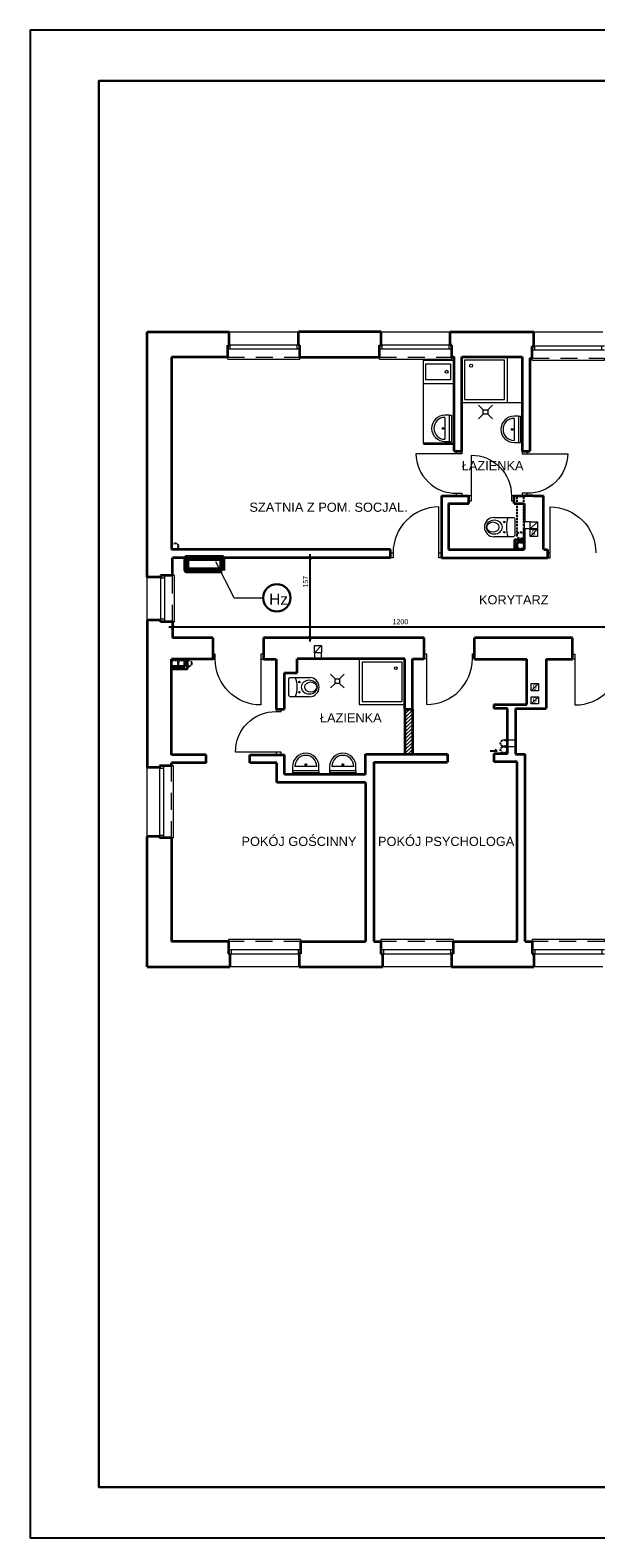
# Model space of a CAD drawing. Extents: x -282929 to -277084, y 175542 to 191450.
# Tile 9 of 30: x -282929 to -281815, y 178825 to 181795. Entities that reach past the tile are written whole.
import ezdxf
from ezdxf.enums import TextEntityAlignment as Align

# ---------------------------------------------------------------- set-up
doc = ezdxf.new("R2010")
doc.units = 0
doc.header["$MEASUREMENT"] = 0
doc.header["$PDMODE"] = 3
doc.header["$PDSIZE"] = 12
doc.linetypes.add('DASHEDX2', pattern=[1.5, 1, -0.5])
doc.linetypes.add('DGN Style 2', pattern=[55.531736, 33.319042, -22.212694])
doc.layers.get('0').update_dxf_attribs({"linetype": 'CONTINUOUS'})
doc.layers.get('DEFPOINTS').update_dxf_attribs({"linetype": 'CONTINUOUS'})
for name, color, linetype, lineweight in [('1 cienka', 7, 'CONTINUOUS', 9), ('dzrwi', 6, 'CONTINUOUS', 0), ('inwentaryzacja', 7, 'CONTINUOUS', 35), ('KONTURY', 92, 'CONTINUOUS', 30), ('OKNA', 3, 'CONTINUOUS', 20), ('proj.wentylacja', 214, 'CONTINUOUS', 25), ('proj.zamur.otworów', 251, 'CONTINUOUS', 15), ('przerywane', 7, 'DGN Style 2', 0), ('technologia', 160, 'CONTINUOUS', 35), ('WYPOSAZENIE', 4, 'CONTINUOUS', 0), ('ściana proj. - dział', 255, 'CONTINUOUS', 35)]:
    doc.layers.add(name, color=color, linetype=linetype, lineweight=lineweight)
doc.layers.add('elektryka', color=7, linetype='CONTINUOUS')
doc.layers.add('opisy', color=7, linetype='CONTINUOUS')
doc.styles.add('jagoda-100', font='arial.ttf', dxfattribs={"height": 18})
doc.styles.add('SST', font='romans.shx', dxfattribs={"width": 0.6})
doc.styles.add('Style-CHAR_FAST_FONT', font='CHAR_FAST_FONT.shx')
doc.styles.add('Style-SWISSLT_1250', font='SWISSLT_1250.shx')
doc.dimstyles.new('skala_1_50cm', dxfattribs={"dimscale": 5, "dimtxt": 2, "dimasz": 1.5, "dimexe": 1.25, "dimexo": 0.6245, "dimtad": 1, "dimdsep": 46, "dimtxsty": 'SST', "dimblk": 'ARCHTICK', "dimcen": 1.5, "dimdle": 1.5, "dimclrd": 256, "dimclre": 256, "dimclrt": 256, "dimadec": 0, "dimazin": 0, "dimtfac": 1, "dimtix": 1, "dimtmove": 0, "dimatfit": 3, "dimldrblk": 'ARCHTICK', "dimfxl": 1, "dimarcsym": 0})

# ---------------------------------------------------------------- blocks, each defined once
blk = doc.blocks.new('*U37')
at = {"layer": 'OKNA', "linetype": 'Continuous'}
for p, q in [((72.5, 1), (-69.5, 1)), ((-66.5, 27), (69.5, 27)), ((-64.5, -7), (-64.5, 1)), ((67.5, -7), (67.5, 1)), ((72.5, -7), (-69.5, -7)), ((-69.5, -27), (-69.5, -23)), ((-69.5, -27), (72.5, -27)), ((72.5, -27), (72.5, -23))]:
    blk.add_line(p, q, dxfattribs=at)
at = {"layer": 'OKNA', "linetype": 'DGN Style 2'}
blk.add_line((-69.5, -23), (72.5, -23), dxfattribs=at)
blk = doc.blocks.new('*U38')
at = {"layer": 'OKNA', "linetype": 'Continuous'}
for p, q in [((72.5, 1), (-69.5, 1)), ((-66.5, 29), (69.5, 29)), ((-64.5, -7), (-64.5, 1)), ((67.5, -7), (67.5, 1)), ((72.5, -7), (-69.5, -7)), ((-69.5, -27), (-69.5, -23)), ((-69.5, -27), (72.5, -27)), ((72.5, -27), (72.5, -23))]:
    blk.add_line(p, q, dxfattribs=at)
at = {"layer": 'OKNA', "linetype": 'DGN Style 2'}
blk.add_line((-69.5, -23), (72.5, -23), dxfattribs=at)
blk = doc.blocks.new('*U39')
at = {"layer": 'OKNA', "linetype": 'Continuous'}
for p, q in [((75, 1), (-16, 1)), ((-13, 27), (72, 27)), ((-11, -7), (-11, 1)), ((70, -7), (70, 1)), ((75, -7), (-16, -7)), ((-16, -27), (-16, -23)), ((-16, -27), (75, -27)), ((75, -27), (75, -23))]:
    blk.add_line(p, q, dxfattribs=at)
at = {"layer": 'OKNA', "linetype": 'DGN Style 2'}
blk.add_line((-16, -23), (75, -23), dxfattribs=at)
blk = doc.blocks.new('*U40')
at = {"layer": 'OKNA', "linetype": 'Continuous'}
for p, q in [((72.5, 1), (-69.5, 1)), ((-66.5, 25), (69.5, 25)), ((-64.5, -7), (-64.5, 1)), ((67.5, -7), (67.5, 1)), ((72.5, -7), (-69.5, -7)), ((-69.5, -27), (-69.5, -23)), ((-69.5, -27), (72.5, -27)), ((72.5, -27), (72.5, -23))]:
    blk.add_line(p, q, dxfattribs=at)
at = {"layer": 'OKNA', "linetype": 'DGN Style 2'}
blk.add_line((-69.5, -23), (72.5, -23), dxfattribs=at)
blk = doc.blocks.new('A$C5D6B6965')
at = {"layer": 'WYPOSAZENIE'}
for p, q in [((15, 30), (0, 45)), ((15, 15), (0, 0)), ((15, 30), (30, 30)), ((15, 15), (15, 30)), ((30, 15), (15, 15)), ((30, 30), (45, 45)), ((30, 30), (30, 15)), ((30, 15), (45, 0))]:
    blk.add_line(p, q, dxfattribs=at)
blk = doc.blocks.new('_ARCHTICK')
at = {"color": 0, "linetype": 'ByBlock', "const_width": 0.15}
blk.add_lwpolyline([(-0.5, -0.5), (0.5, 0.5)], dxfattribs=at)
blk = doc.blocks.new('*D95')
at = {"layer": '1 cienka', "linetype": 'Continuous', "lineweight": -2, "transparency": 16777216}
for p, q in [((-282351.4, 180755.2), (-282384.7, 180755.2)), ((-282378.4, 180762.7), (-282378.4, 180590.7)), ((-282225.3, 180598.2), (-282384.7, 180598.2))]:
    blk.add_line(p, q, dxfattribs=at)
at = {"layer": 'DEFPOINTS', "color": 0, "linetype": 'Continuous', "transparency": 16777216}
for p in [(-282348.3, 180755.2), (-282378.4, 180598.2), (-282222.1, 180598.2)]:
    blk.add_point(p, dxfattribs=at)
at = {"layer": '1 cienka', "linetype": 'Continuous', "lineweight": -2, "transparency": 16777216, "xscale": 7.5, "yscale": 7.5, "zscale": 7.5}
for p, rotation in [((-282378.4, 180755.2), 90), ((-282378.4, 180598.2), 270)]:
    blk.add_blockref('_ARCHTICK', p, dxfattribs=dict(at, rotation=rotation))
at = {"layer": '1 cienka', "linetype": 'Continuous', "transparency": 16777216, "insert": (-282386.6, 180708.6), "char_height": 10, "attachment_point": 5, "rotation": 90, "style": 'Style-CHAR_FAST_FONT'}
blk.add_mtext('157', dxfattribs=at)
blk = doc.blocks.new('*D96')
at = {"layer": '1 cienka', "linetype": 'Continuous', "lineweight": -2, "transparency": 16777216}
for p, q in [((-281435.9, 180618.8), (-282655.9, 180618.8)), ((-282648.4, 180597.7), (-282648.4, 180625)), ((-281443.4, 180600.8), (-281443.4, 180625))]:
    blk.add_line(p, q, dxfattribs=at)
at = {"layer": 'DEFPOINTS', "color": 0, "linetype": 'Continuous', "transparency": 16777216}
for p in [(-282648.4, 180618.8), (-282648.4, 180594.6), (-281443.4, 180597.7)]:
    blk.add_point(p, dxfattribs=at)
at = {"layer": '1 cienka', "linetype": 'Continuous', "lineweight": -2, "transparency": 16777216, "xscale": 7.5, "yscale": 7.5, "zscale": 7.5, "rotation": 180}
blk.add_blockref('_ARCHTICK', (-282648.4, 180618.8), dxfattribs=at)
at = {"layer": '1 cienka', "linetype": 'Continuous', "lineweight": -2, "transparency": 16777216, "xscale": 7.5, "yscale": 7.5, "zscale": 7.5}
blk.add_blockref('_ARCHTICK', (-281443.4, 180618.8), dxfattribs=at)
at = {"layer": '1 cienka', "linetype": 'Continuous', "transparency": 16777216, "insert": (-282200.1, 180629.7), "char_height": 10, "attachment_point": 5, "style": 'Style-CHAR_FAST_FONT'}
blk.add_mtext('1200', dxfattribs=at)

msp = doc.modelspace()

# ---------------------------------------------------------------- hatches: boundary and pattern name
at = {"layer": 'proj.zamur.otworów'}
h = msp.add_hatch(dxfattribs=at)
h.set_pattern_fill('ANSI31', color=256, scale=40, style=0)
h.set_pattern_definition([(45, (-21490.7413, -277.1496), (-3.535533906, 3.535533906), [])])
h.paths.add_polyline_path([(-282191.434, 180368.708), (-282176.434, 180368.708), (-282176.434, 180457.708), (-282191.434, 180457.708)])

# ---------------------------------------------------------------- linework, layer by layer
at = {"layer": '1 cienka', "linetype": 'Continuous'}
for q in [(-282563.384, 180747.845), (-282470.268, 180676.755)]:
    msp.add_line((-282527.411, 180676.817), q, dxfattribs=at)
at = {"layer": '1 cienka', "linetype": 'Continuous', "lineweight": 30}
msp.add_circle((-282443.397, 180676.755), 26.871, dxfattribs=at)
at = {"layer": 'dzrwi', "color": 4}
for p, q in [((-282155.062, 181144.94), (-282094.434, 181144.94)), ((-282154.434, 180980.708), (-282154.434, 181144.94)), ((-282094.434, 181144.94), (-282094.434, 181098.688)), ((-282073.434, 181145.708), (-281995.434, 181145.708)), ((-282073.434, 181067.708), (-282073.434, 181145.708)), ((-281995.434, 181067.708), (-281995.434, 181145.708)), ((-281989.434, 181061.708), (-281989.434, 181151.708)), ((-282149.7, 181137.94), (-282101.261, 181137.94)), ((-282149.7, 181106.065), (-282149.7, 181137.94)), ((-282101.261, 181137.94), (-282101.261, 181106.065)), ((-282155.062, 181098.688), (-282094.434, 181098.688)), ((-282101.261, 181106.065), (-282149.7, 181106.065)), ((-282079.434, 181061.708), (-281960.434, 181061.708)), ((-282073.434, 181067.708), (-281995.434, 181067.708)), ((-282103.998, 181036.517), (-282112.638, 181036.517)), ((-282112.638, 181032.197), (-282112.638, 180988.997)), ((-282103.998, 181036.517), (-282099.657, 181036.517)), ((-282103.998, 181036.517), (-282103.998, 180984.677)), ((-282099.657, 181036.517), (-282099.657, 180984.677)), ((-281967.737, 181034.451), (-281976.377, 181034.451)), ((-281976.377, 181030.131), (-281976.377, 180986.931)), ((-281967.737, 181034.451), (-281963.396, 181034.451)), ((-281967.737, 181034.451), (-281967.737, 180982.611)), ((-281963.396, 181034.451), (-281963.396, 180982.611)), ((-282112.638, 180984.677), (-282099.657, 180984.677)), ((-282103.998, 180984.677), (-282099.657, 180984.677)), ((-281976.377, 180982.611), (-281963.396, 180982.611)), ((-281967.737, 180982.611), (-281963.396, 180982.611)), ((-282281.434, 180556.708), (-282281.434, 180466.708)), ((-282275.434, 180550.708), (-282275.434, 180472.708)), ((-282275.434, 180550.708), (-282197.434, 180550.708)), ((-282197.434, 180550.708), (-282197.434, 180472.708)), ((-282281.434, 180466.708), (-282191.434, 180466.708)), ((-282275.434, 180472.708), (-282197.434, 180472.708)), ((-282412.174, 180344.729), (-282412.174, 180331.747)), ((-282364.654, 180344.729), (-282407.854, 180344.729)), ((-282360.334, 180336.089), (-282360.334, 180344.729)), ((-282339.29, 180344.729), (-282339.29, 180331.747)), ((-282291.77, 180344.729), (-282334.97, 180344.729)), ((-282287.45, 180336.089), (-282287.45, 180344.729)), ((-282412.174, 180336.089), (-282412.174, 180331.747)), ((-282360.334, 180336.089), (-282412.174, 180336.089)), ((-282360.334, 180331.747), (-282412.174, 180331.747)), ((-282360.334, 180336.089), (-282360.334, 180331.747)), ((-282339.29, 180336.089), (-282339.29, 180331.747)), ((-282287.45, 180336.089), (-282339.29, 180336.089)), ((-282287.45, 180331.747), (-282339.29, 180331.747)), ((-282287.45, 180336.089), (-282287.45, 180331.747))]:
    msp.add_line(p, q, dxfattribs=at)
at = {"layer": 'dzrwi'}
for p, q in [((-282098.934, 181144.94), (-282094.434, 181144.94)), ((-282089.434, 180960.708), (-282169.434, 180960.708)), ((-282060.434, 180877.708), (-282060.434, 180957.714)), ((-281950.434, 180960.708), (-281870.434, 180960.708)), ((-282124.434, 180765.708), (-282124.434, 180855.708)), ((-281905.434, 180765.708), (-281905.434, 180855.708)), ((-281944.434, 180826.644), (-281956.434, 180826.644)), ((-281956.434, 180826.644), (-281956.434, 180812.644)), ((-281944.434, 180812.644), (-281930.434, 180826.644)), ((-281944.434, 180812.644), (-281956.434, 180812.644)), ((-281944.434, 180797.705), (-281930.434, 180811.705)), ((-282369.434, 180568.708), (-282355.434, 180582.708)), ((-282474.434, 180555.708), (-282474.434, 180465.708)), ((-282148.434, 180556.708), (-282148.434, 180466.708)), ((-281856.434, 180555.708), (-281856.434, 180465.708)), ((-281942.443, 180493.708), (-281928.443, 180507.708)), ((-281928.443, 180507.708), (-281928.443, 180493.708)), ((-281942.443, 180467.708), (-281942.443, 180481.708)), ((-281942.443, 180467.708), (-281928.443, 180481.708)), ((-282444.434, 180372.708), (-282524.434, 180372.708))]:
    msp.add_line(p, q, dxfattribs=at)
at = {"layer": 'dzrwi', "flags": 128}
for points in [[(-282079.434, 180965.708), (-282079.434, 180960.708), (-282089.434, 180960.708), (-282089.434, 180965.708)], [(-281960.434, 180965.708), (-281960.434, 180960.708), (-281950.434, 180960.708), (-281950.434, 180965.708)], [(-282079.434, 180882.708), (-282079.434, 180877.708), (-282089.434, 180877.708), (-282089.434, 180882.708)], [(-282065.434, 180867.708), (-282060.434, 180867.708), (-282060.434, 180877.708), (-282065.434, 180877.708)], [(-281981.434, 180867.708), (-281976.434, 180867.708), (-281976.434, 180877.708), (-281981.434, 180877.708)], [(-281960.434, 180882.708), (-281960.434, 180877.708), (-281950.434, 180877.708), (-281950.434, 180882.708)], [(-281944.434, 180826.644), (-281930.434, 180826.644), (-281930.434, 180812.644), (-281944.434, 180812.644)], [(-281944.434, 180811.705), (-281930.434, 180811.705), (-281930.434, 180797.705), (-281944.434, 180797.705)], [(-282214.434, 180755.708), (-282219.434, 180755.708), (-282219.434, 180765.708), (-282214.434, 180765.708)], [(-282119.434, 180755.708), (-282124.434, 180755.708), (-282124.434, 180765.708), (-282119.434, 180765.708)], [(-281910.434, 180755.708), (-281905.434, 180755.708), (-281905.434, 180765.708), (-281910.434, 180765.708)], [(-282369.434, 180582.708), (-282355.434, 180582.708), (-282355.434, 180568.708), (-282369.434, 180568.708)], [(-282564.434, 180565.708), (-282569.434, 180565.708), (-282569.434, 180555.708), (-282564.434, 180555.708)], [(-282469.434, 180565.708), (-282474.434, 180565.708), (-282474.434, 180555.708), (-282469.434, 180555.708)], [(-282153.434, 180566.708), (-282148.434, 180566.708), (-282148.434, 180556.708), (-282153.434, 180556.708)], [(-282058.434, 180566.708), (-282053.434, 180566.708), (-282053.434, 180556.708), (-282058.434, 180556.708)], [(-281861.434, 180565.708), (-281856.434, 180565.708), (-281856.434, 180555.708), (-281861.434, 180555.708)], [(-281942.443, 180507.708), (-281928.443, 180507.708), (-281928.443, 180493.708), (-281942.443, 180493.708)], [(-282434.434, 180452.708), (-282434.434, 180457.708), (-282444.434, 180457.708), (-282444.434, 180452.708)], [(-281942.443, 180481.708), (-281928.443, 180481.708), (-281928.443, 180467.708), (-281942.443, 180467.708)], [(-282434.434, 180367.708), (-282434.434, 180372.708), (-282444.434, 180372.708), (-282444.434, 180367.708)]]:
    msp.add_lwpolyline(points, close=True, dxfattribs=at)
at = {"layer": 'dzrwi', "color": 4}
for points in [[(-282015.71, 180835.027), (-281977.71, 180835.027, -0.41421356), (-281974.71, 180832.027), (-281974.71, 180800.027, -0.41421356), (-281977.71, 180797.027), (-282015.71, 180797.027)], [(-282378.96, 180481.858), (-282416.96, 180481.858, -0.41421356), (-282419.96, 180484.858), (-282419.96, 180516.858, -0.41421356), (-282416.96, 180519.858), (-282378.96, 180519.858)]]:
    msp.add_lwpolyline(points, format="xyb", dxfattribs=at)
at = {"layer": 'dzrwi', "flags": 128}
msp.add_lwpolyline([(-282369.434, 180568.708), (-282369.434, 180556.708), (-282355.434, 180556.708), (-282355.434, 180568.708)], dxfattribs=at)
at = {"layer": 'dzrwi', "color": 4}
for centre, radius in [((-282109.068, 181122.027), 2.884), ((-282060.918, 181134.054), 2.884), ((-282116.114, 181010.597), 1.808), ((-281979.854, 181008.531), 1.808), ((-281995.71, 180826.027), 1.449), ((-281995.71, 180806.027), 1.449), ((-282209.088, 180538.191), 2.884), ((-282398.96, 180510.858), 1.449), ((-282398.96, 180490.858), 1.449), ((-282386.254, 180348.205), 1.808), ((-282313.37, 180348.205), 1.808)]:
    msp.add_circle(centre, radius, dxfattribs=at)
for centre, radius, start, end in [((-282112.638, 181010.597), 25.92, 90, 270), ((-282112.638, 181010.597), 21.6, 90, 270), ((-281976.377, 181008.531), 25.92, 90, 270), ((-281976.377, 181008.531), 21.6, 90, 270), ((-282015.71, 180816.027), 19, 90, 270), ((-281936.716, 180816.027), 54.824, 159.722814, 200.277186), ((-282457.954, 180500.858), 54.824, 339.722814, 20.277186), ((-282378.96, 180500.858), 19, 270, 90), ((-282386.254, 180344.729), 25.92, 0, 180), ((-282313.37, 180344.729), 25.92, 0, 180), ((-282386.254, 180344.729), 21.6, 0, 180), ((-282313.37, 180344.729), 21.6, 0, 180)]:
    msp.add_arc(centre, radius, start, end, dxfattribs=at)
at = {"layer": 'dzrwi'}
for centre, radius, start, end in [((-282090.434, 180961.708), 79.006, 180.725224, 270.725224), ((-282124.434, 180765.708), 90, 90, 180), ((-282148.434, 180556.708), 90, 270, 0), ((-281856.434, 180555.708), 90, 270, 0)]:
    msp.add_arc(centre, radius, start, end, dxfattribs=at)
at = {"layer": 'dzrwi', "extrusion": (0, 0, -1)}
for centre, radius, start, end in [((282060.434, 180878.708), 79.006, 90, 180.725224), ((281949.434, 180961.708), 79.006, 180.725224, 270.725224), ((281905.434, 180765.708), 90, 90, 180), ((282474.434, 180555.708), 90, 270, 0), ((282445.434, 180373.708), 79.006, 359.274776, 90.725224)]:
    msp.add_arc(centre, radius, start, end, dxfattribs=at)
at = {"layer": 'dzrwi', "color": 4, "extrusion": (0, 0, -1)}
for centre, major_axis, ratio in [((-282015.286, 180816.027), (-15.94, 0), 0.84303386), ((-282018.023, 180816.027), (-12.457, 0), 0.76034817), ((-282379.384, 180500.858), (15.94, 0), 0.84303386), ((-282376.646, 180500.858), (12.457, 0), 0.76034817)]:
    msp.add_ellipse(centre, major_axis=major_axis, ratio=ratio, dxfattribs=at)
at = {"layer": 'elektryka', "color": 1, "linetype": 'ByBlock', "lineweight": 80}
msp.add_lwpolyline([(-282550.83, 180730.72), (-282620.83, 180730.72), (-282620.83, 180755.708), (-282550.83, 180755.708)], close=True, dxfattribs=at)
at = {"layer": 'inwentaryzacja'}
for p, q in [((-282698.434, 181200.708), (-282536.934, 181200.708)), ((-282698.434, 180717.708), (-282698.434, 181200.708)), ((-282536.934, 181174.708), (-282536.934, 181200.708)), ((-282237.934, 181200.708), (-282400.934, 181200.708)), ((-282400.934, 181174.708), (-282400.934, 181200.708)), ((-282237.934, 181174.708), (-282237.934, 181200.708)), ((-282101.934, 181200.708), (-281937.434, 181200.708)), ((-282101.934, 181174.708), (-282101.934, 181200.708)), ((-281937.434, 181172.708), (-281937.434, 181200.708)), ((-282539.934, 181150.708), (-282539.934, 181174.708)), ((-282539.934, 181174.708), (-282536.934, 181174.708)), ((-282539.934, 181166.708), (-282539.934, 181174.708)), ((-282397.934, 181174.708), (-282400.934, 181174.708)), ((-282397.934, 181150.708), (-282397.934, 181174.708)), ((-282397.934, 181166.708), (-282397.934, 181174.708)), ((-282240.934, 181150.708), (-282240.934, 181174.708)), ((-282240.934, 181174.708), (-282237.934, 181174.708)), ((-282240.934, 181166.708), (-282240.934, 181174.708)), ((-282098.934, 181174.708), (-282101.934, 181174.708)), ((-282098.934, 181151.708), (-282098.934, 181174.708)), ((-282098.934, 181166.708), (-282098.934, 181174.708)), ((-281940.434, 181148.708), (-281940.434, 181172.708)), ((-281940.434, 181172.708), (-281937.434, 181172.708)), ((-281940.434, 181164.708), (-281940.434, 181172.708)), ((-282539.934, 181150.708), (-282650.434, 181150.708)), ((-282650.434, 181150.708), (-282650.434, 180771.708)), ((-282397.934, 181150.708), (-282240.934, 181150.708)), ((-282098.934, 181151.708), (-282094.434, 181151.708)), ((-282094.434, 180965.708), (-282094.434, 181151.708)), ((-282079.434, 180965.708), (-282079.434, 181151.708)), ((-282079.434, 181151.708), (-281960.434, 181151.708)), ((-281960.434, 181151.708), (-281960.434, 180965.708)), ((-281945.434, 181148.708), (-281945.434, 180965.708)), ((-281945.434, 181148.708), (-281940.434, 181148.708)), ((-282094.434, 180965.708), (-282079.434, 180965.708)), ((-281960.434, 180965.708), (-281945.434, 180965.708)), ((-282119.434, 180877.708), (-282086.434, 180877.708)), ((-282119.434, 180877.708), (-282119.434, 180755.708)), ((-282086.434, 180877.708), (-282065.434, 180877.708)), ((-282065.434, 180862.708), (-282065.434, 180877.708)), ((-281976.434, 180862.708), (-281976.434, 180877.708)), ((-281976.434, 180877.708), (-281954.434, 180877.708)), ((-281939.434, 180877.708), (-281954.434, 180877.708)), ((-281939.434, 180877.708), (-281918.434, 180877.708)), ((-281918.434, 180771.708), (-281918.434, 180877.708)), ((-282105.434, 180862.708), (-282065.434, 180862.708)), ((-282105.434, 180862.708), (-282105.434, 180771.708)), ((-281976.434, 180862.708), (-281956.434, 180862.708)), ((-281956.434, 180862.708), (-281956.434, 180826.644)), ((-281956.434, 180812.644), (-281956.434, 180771.708)), ((-282219.434, 180771.708), (-282650.434, 180771.708)), ((-282219.434, 180755.708), (-282648.434, 180755.708)), ((-282648.434, 180720.708), (-282648.434, 180755.708)), ((-282219.434, 180755.708), (-282219.434, 180771.708)), ((-282119.434, 180771.708), (-282119.434, 180755.708)), ((-282119.434, 180755.708), (-281910.434, 180755.708)), ((-282105.434, 180771.708), (-281956.434, 180771.708)), ((-281917.8, 180771.708), (-281910.434, 180771.708)), ((-281910.434, 180771.708), (-281910.434, 180755.708)), ((-282672.434, 180717.708), (-282698.434, 180717.708)), ((-282648.434, 180720.708), (-282672.434, 180720.708)), ((-282672.434, 180720.708), (-282672.434, 180717.708)), ((-282664.434, 180720.708), (-282672.434, 180720.708)), ((-282698.434, 180632.708), (-282698.434, 180342.708)), ((-282672.434, 180632.708), (-282698.434, 180632.708)), ((-282672.434, 180629.708), (-282672.434, 180632.708)), ((-282648.434, 180629.708), (-282672.434, 180629.708)), ((-282664.434, 180629.708), (-282672.434, 180629.708)), ((-282648.434, 180629.708), (-282648.434, 180597.708)), ((-282569.434, 180597.708), (-282648.434, 180597.708)), ((-282569.434, 180597.708), (-282569.434, 180555.708)), ((-282569.434, 180597.708), (-282569.434, 180555.708)), ((-282153.434, 180597.708), (-282469.434, 180597.708)), ((-282469.434, 180597.708), (-282469.434, 180555.708)), ((-282153.434, 180556.708), (-282153.434, 180597.708)), ((-282054.434, 180555.708), (-282054.434, 180597.708)), ((-281861.434, 180597.708), (-282054.434, 180597.708)), ((-281861.434, 180555.708), (-281861.434, 180597.708)), ((-282650.434, 180367.708), (-282650.434, 180555.708)), ((-282569.434, 180555.708), (-282650.434, 180555.708)), ((-282469.434, 180555.708), (-282444.434, 180555.708)), ((-282444.434, 180555.708), (-282444.434, 180457.708)), ((-282403.434, 180528.708), (-282403.434, 180556.708)), ((-282191.434, 180556.708), (-282403.434, 180556.708)), ((-282191.434, 180457.708), (-282191.434, 180556.708)), ((-282176.434, 180457.708), (-282176.434, 180556.708)), ((-282176.434, 180556.708), (-282153.434, 180556.708)), ((-282054.434, 180555.708), (-281951.434, 180555.708)), ((-281951.434, 180466.708), (-281951.434, 180555.708)), ((-281913.434, 180555.708), (-281913.434, 180458.708)), ((-281913.434, 180555.708), (-281861.434, 180555.708)), ((-282428.434, 180457.708), (-282428.434, 180528.708)), ((-282428.434, 180528.708), (-282403.434, 180528.708)), ((-282444.434, 180457.708), (-282428.434, 180457.708)), ((-282191.434, 180457.708), (-282176.434, 180457.708)), ((-282016.434, 180466.708), (-281951.434, 180466.708)), ((-282016.434, 180466.708), (-282016.434, 180458.708)), ((-281989.434, 180458.708), (-282016.434, 180458.708)), ((-281989.434, 180369.708), (-281989.434, 180458.708)), ((-281973.434, 180458.708), (-281913.434, 180458.708)), ((-281973.434, 180458.708), (-281973.434, 180368.708)), ((-282268.434, 180328.708), (-282268.434, 180368.708)), ((-282268.434, 180368.708), (-282191.434, 180368.708)), ((-282191.434, 180368.708), (-282107.434, 180368.708)), ((-282107.434, 180368.708), (-282107.434, 180352.708)), ((-281989.434, 180369.708), (-282016.434, 180369.708)), ((-282016.434, 180369.708), (-282016.434, 180353.708)), ((-281973.434, 180368.708), (-281954.434, 180368.708)), ((-281954.434, 179999.708), (-281954.434, 180368.708)), ((-282674.434, 180342.708), (-282698.434, 180342.708)), ((-282650.434, 180345.708), (-282674.434, 180345.708)), ((-282674.434, 180345.708), (-282674.434, 180342.708)), ((-282666.434, 180345.708), (-282674.434, 180345.708)), ((-282582.434, 180367.708), (-282650.434, 180367.708)), ((-282582.434, 180351.708), (-282650.434, 180351.708)), ((-282650.434, 180345.708), (-282650.434, 180351.708)), ((-282582.434, 180351.708), (-282582.434, 180367.708)), ((-282496.434, 180367.708), (-282428.434, 180367.708)), ((-282496.434, 180351.708), (-282496.434, 180367.708)), ((-282443.434, 180351.708), (-282496.434, 180351.708)), ((-282443.434, 180312.708), (-282443.434, 180351.708)), ((-282428.434, 180328.708), (-282428.434, 180367.708)), ((-282252.434, 180352.708), (-282107.434, 180352.708)), ((-282252.434, 180352.708), (-282252.434, 179999.708)), ((-281970.434, 180353.708), (-282016.434, 180353.708)), ((-281970.434, 179999.708), (-281970.434, 180353.708)), ((-282268.434, 180312.708), (-282443.434, 180312.708)), ((-282268.434, 180328.708), (-282428.434, 180328.708)), ((-282268.434, 180312.708), (-282268.434, 179999.708)), ((-282698.434, 179949.708), (-282698.434, 180206.708)), ((-282674.434, 180206.708), (-282698.434, 180206.708)), ((-282674.434, 180203.708), (-282674.434, 180206.708)), ((-282650.434, 180203.708), (-282674.434, 180203.708)), ((-282666.434, 180203.708), (-282674.434, 180203.708)), ((-282650.434, 180203.708), (-282650.434, 179999.708)), ((-282538.434, 179999.708), (-282650.434, 179999.708)), ((-282538.434, 179999.708), (-282538.434, 179975.708)), ((-282538.434, 179983.708), (-282538.434, 179975.708)), ((-282396.434, 179999.708), (-282268.434, 179999.708)), ((-282396.434, 179999.708), (-282396.434, 179975.708)), ((-282396.434, 179983.708), (-282396.434, 179975.708)), ((-282252.434, 179999.708), (-282238.434, 179999.708)), ((-282238.434, 179999.708), (-282238.434, 179975.708)), ((-282238.434, 179983.708), (-282238.434, 179975.708)), ((-282096.434, 179999.708), (-281970.434, 179999.708)), ((-282096.434, 179999.708), (-282096.434, 179975.708)), ((-282096.434, 179983.708), (-282096.434, 179975.708)), ((-281954.434, 179999.708), (-281940.434, 179999.708)), ((-281940.434, 179999.708), (-281940.434, 179975.708)), ((-281940.434, 179983.708), (-281940.434, 179975.708)), ((-282538.434, 179975.708), (-282535.434, 179975.708)), ((-282535.434, 179975.708), (-282535.434, 179949.708)), ((-282399.434, 179975.708), (-282399.434, 179949.708)), ((-282396.434, 179975.708), (-282399.434, 179975.708)), ((-282238.434, 179975.708), (-282235.434, 179975.708)), ((-282235.434, 179975.708), (-282235.434, 179949.708)), ((-282099.434, 179975.708), (-282099.434, 179949.708)), ((-282096.434, 179975.708), (-282099.434, 179975.708)), ((-281940.434, 179975.708), (-281937.434, 179975.708)), ((-281937.434, 179975.708), (-281937.434, 179949.708)), ((-282698.434, 179949.708), (-282535.434, 179949.708)), ((-282399.434, 179949.708), (-282235.434, 179949.708)), ((-282099.434, 179949.708), (-281937.434, 179949.708))]:
    msp.add_line(p, q, dxfattribs=at)
at = {"layer": 'inwentaryzacja', "color": 4}
msp.add_line((-282154.434, 180980.708), (-282094.434, 180980.708), dxfattribs=at)
at = {"layer": 'KONTURY'}
msp.add_lwpolyline([(-277198.182, 178925.017), (-277198.182, 181695.017), (-282793.73, 181695.017), (-282793.73, 178925.017)], close=True, dxfattribs=at)
at = {"layer": 'opisy'}
msp.add_lwpolyline([(-277089.192, 178825.017), (-277089.192, 181795.017), (-282928.707, 181795.017), (-282928.707, 178825.017)], close=True, dxfattribs=at)
at = {"layer": 'proj.wentylacja', "linetype": 'DASHEDX2', "ltscale": 4}
for p, q in [((-281970.175, 180799.602), (-281970.175, 180877.708)), ((-281957.175, 180799.602), (-281957.175, 180877.708))]:
    msp.add_line(p, q, dxfattribs=at)
at = {"layer": 'proj.wentylacja'}
for p, q in [((-282023.557, 180375.553), (-282009.85, 180375.553)), ((-282009.85, 180375.553), (-282013.318, 180378.197))]:
    msp.add_line(p, q, dxfattribs=at)
at = {"layer": 'proj.wentylacja', "linetype": 'DASHEDX2', "ltscale": 4}
for centre in [(-282643.934, 180778.208), (-281963.675, 180799.602), (-281963.675, 180779.499), (-282643.934, 180547.772), (-282630.705, 180547.772), (-282617.475, 180547.772), (-281996.335, 180390.391), (-281996.335, 180377.391)]:
    msp.add_circle(centre, 6.5, dxfattribs=at)
at = {"layer": 'przerywane'}
for p, q in [((-281996.335, 180396.891), (-281973.434, 180396.891)), ((-281996.335, 180383.891), (-281973.434, 180383.891))]:
    msp.add_line(p, q, dxfattribs=at)
at = {"layer": 'ściana proj. - dział'}
for p, q in [((-281975.737, 180791.937), (-281975.737, 180771.708)), ((-281975.737, 180791.937), (-281956.434, 180791.937)), ((-281970.737, 180786.937), (-281970.737, 180771.708)), ((-281970.737, 180786.937), (-281956.434, 180786.937)), ((-282624.205, 180541.272), (-282624.205, 180555.708)), ((-282619.205, 180536.272), (-282619.205, 180555.708)), ((-282624.205, 180541.272), (-282650.434, 180541.272)), ((-282619.205, 180536.272), (-282650.434, 180536.272)), ((-282191.434, 180457.708), (-282191.434, 180368.708)), ((-282176.434, 180457.708), (-282176.434, 180368.708))]:
    msp.add_line(p, q, dxfattribs=at)

# ---------------------------------------------------------------- block references
at = {"layer": 'dzrwi'}
for name, p in [('*U37', (-282470.431, 181173.706)), ('*U37', (-282171.431, 181173.706)), ('*U38', (-281870.931, 181171.706))]:
    msp.add_blockref(name, p, dxfattribs=at)
for name, p, rotation in [('*U39', (-282671.432, 180645.711), 90), ('*U40', (-282673.432, 180273.211), 90), ('*U37', (-282465.938, 179976.71), 180), ('*U37', (-282165.938, 179976.71), 180), ('*U37', (-281867.938, 179976.71), 180)]:
    msp.add_blockref(name, p, dxfattribs=dict(at, rotation=rotation))
at = {"layer": 'technologia', "xscale": 0.6000000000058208, "yscale": 0.6000000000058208, "zscale": 0.6000000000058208}
for p in [(-282046.026, 181029.298), (-282337.74, 180499.272)]:
    msp.add_blockref('A$C5D6B6965', p, dxfattribs=at)

# ---------------------------------------------------------------- texts
at = {"layer": 'dzrwi', "style": 'Style-SWISSLT_1250'}
for p in [(-281938.151, 180805.074), (-281935.575, 180500.964), (-281935.575, 180475.543)]:
    msp.add_text('0', height=10, dxfattribs=at).set_placement(p, align=Align.MIDDLE_CENTER)
at = {"layer": 'inwentaryzacja', "style": 'jagoda-100'}
for s, p in [('ŁAZIENKA', (-282079.312, 180937.162)), ('SZATNIA Z POM. SOCJAL.', (-282497.165, 180855.253)), ('KORYTARZ', (-282045.347, 180672.901)), ('ŁAZIENKA', (-282358.463, 180440.416)), ('POKÓJ GOŚCINNY', (-282512.888, 180196.949)), ('POKÓJ PSYCHOLOGA', (-282244.131, 180196.949))]:
    msp.add_text(s, height=18, rotation=359.999694, dxfattribs=at).set_placement(p, align=Align.MIDDLE_LEFT)
at = {"layer": 'inwentaryzacja', "color": 7, "linetype": 'Continuous', "lineweight": 0, "insert": (-282458.242, 180673.848), "char_height": 21.6, "attachment_point": 4, "rotation": 359.999694, "line_spacing_factor": 0.85, "style": 'jagoda-100'}
msp.add_mtext('Hz', dxfattribs=at)

# ---------------------------------------------------------------- dimensions: what is measured, and where the dimension line sits
at = {"layer": '1 cienka', "linetype": 'Continuous'}
dim = msp.add_linear_dim(base=(-282378.429, 180598.243), p1=(-282348.313, 180755.203), p2=(-282222.143, 180598.243), angle=90, text='157', dimstyle='skala_1_50cm', override={"dimtxsty": 'Style-CHAR_FAST_FONT', "dimtmove": 1}, dxfattribs=at)
dim.commit()
dim.dimension.update_dxf_attribs({"geometry": '*D95', "text_midpoint": (-282378.429, 180708.612), "dimtype": 160})
dim = msp.add_linear_dim(base=(-282648.434, 180618.779), p1=(-281443.434, 180597.708), p2=(-282648.434, 180594.585), text='1200', dimstyle='skala_1_50cm', override={"dimtxsty": 'Style-CHAR_FAST_FONT', "dimtmove": 1}, dxfattribs=at)
dim.commit()
dim.dimension.update_dxf_attribs({"geometry": '*D96', "text_midpoint": (-282200.067, 180621.527), "dimtype": 160})

doc.saveas('drawing.dxf')
